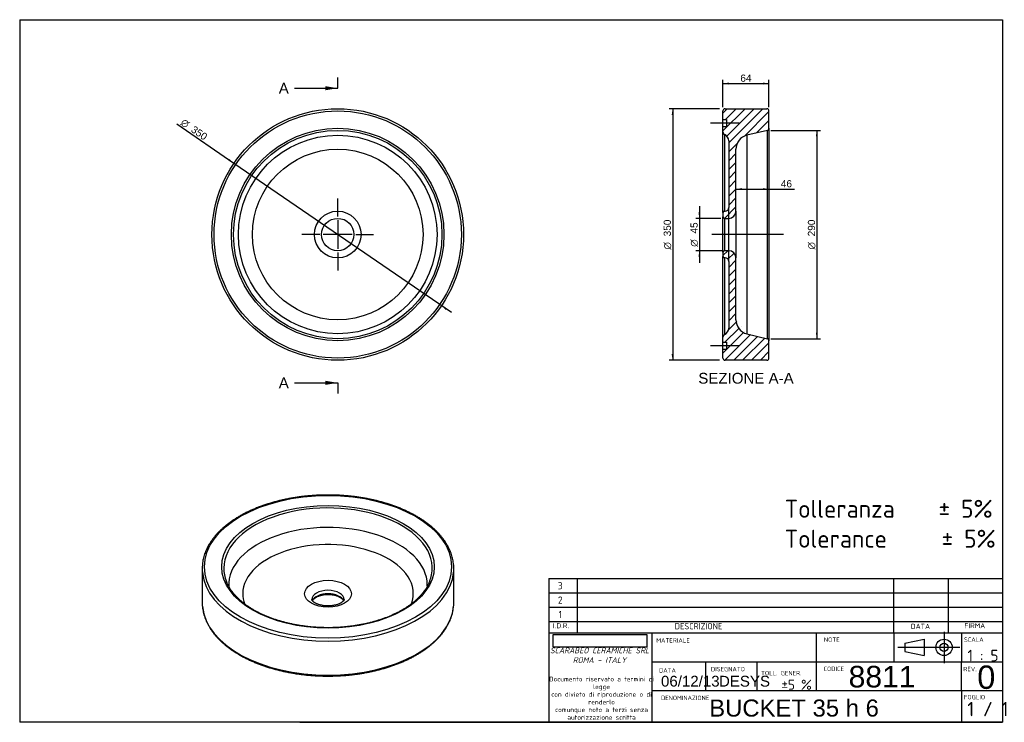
# Model space of a CAD drawing. Header units: millimetres. Extents: x 11 to 285, y 7 to 203.
import ezdxf
from ezdxf.enums import TextEntityAlignment as Align
from ezdxf.lldxf.tags import DXFTag

# ---------------------------------------------------------------- set-up
doc = ezdxf.new("R2010")
doc.units = ezdxf.units.MM
for name, color, linetype in [('1', 7, 'Continuous'), ('BUCKET_35_H-6', 7, 'Continuous'), ('Default', 7, 'Continuous'), ('Predefinito', 7, 'Continuous')]:
    doc.layers.add(name, color=color, linetype=linetype)
doc.styles.add('SEACAD_Arial', font='arial.ttf')
doc.styles.add('SEACAD_Solid_Edge_ANSI1_Symbols', font='semeca1.ttf')
doc.styles.add('SEACAD_Solid_Edge_ISOB', font='seisobd.ttf')
tags = doc.linetypes.add('CENTER2', pattern=[28.575, 19.05, -3.175, 3.175, -3.175]).pattern_tags.tags
tags[10:11] = [DXFTag(74, 4), DXFTag(75, 0), DXFTag(340, '0'), DXFTag(46, 0.0), DXFTag(50, 0.0), DXFTag(44, 0.0), DXFTag(45, 0.0)]
tags[8:9] = [DXFTag(74, 4), DXFTag(75, 0), DXFTag(340, '0'), DXFTag(46, 0.0), DXFTag(50, 0.0), DXFTag(44, 0.0), DXFTag(45, 0.0)]
tags[6:7] = [DXFTag(74, 4), DXFTag(75, 0), DXFTag(340, '0'), DXFTag(46, 0.0), DXFTag(50, 0.0), DXFTag(44, 0.0), DXFTag(45, 0.0)]
tags[4:5] = [DXFTag(74, 4), DXFTag(75, 0), DXFTag(340, '0'), DXFTag(46, 0.0), DXFTag(50, 0.0), DXFTag(44, 0.0), DXFTag(45, 0.0)]
tags = doc.linetypes.add('HIDDEN2', pattern=[4.7625, 3.175, -1.5875]).pattern_tags.tags
tags[6:7] = [DXFTag(74, 4), DXFTag(75, 0), DXFTag(340, '0'), DXFTag(46, 0.0), DXFTag(50, 0.0), DXFTag(44, 0.0), DXFTag(45, 0.0)]
tags[4:5] = [DXFTag(74, 4), DXFTag(75, 0), DXFTag(340, '0'), DXFTag(46, 0.0), DXFTag(50, 0.0), DXFTag(44, 0.0), DXFTag(45, 0.0)]
doc.dimstyles.new('ISO_PALLINATURA', dxfattribs={"dimtxt": 2, "dimasz": 1.7, "dimexe": 1, "dimexo": 1, "dimgap": 1, "dimtad": 1, "dimlfac": 5, "dimtxsty": 'SEACAD_Arial', "dimblk1": '_SE_FILLED', "dimblk2": '_SE_FILLED', "dimsah": 1, "dimcen": 1, "dimadec": 0, "dimazin": 0, "dimtfac": 1, "dimtmove": 0, "dimatfit": 3, "dimfxl": 1, "dimtolj": 1, "dimarcsym": 0})
picture_1 = doc.add_image_def('image1.jpg', size_in_pixel=(300, 40))

# ---------------------------------------------------------------- blocks, each defined once
blk = doc.blocks.new('SEANNOT_GROUP')
at = {"layer": 'Default', "color": 7, "linetype": 'CENTER2'}
for p, q in [((99.34, 148.05), (99.34, 153.05)), ((99.34, 147.05), (99.34, 139.05)), ((94.34, 143.05), (89.34, 143.05)), ((103.34, 143.05), (95.34, 143.05)), ((104.34, 143.05), (109.34, 143.05)), ((99.34, 138.05), (99.34, 133.05))]:
    blk.add_line(p, q, dxfattribs=at)
blk = doc.blocks.new('SEANNOT_GROUP1')
at = {"layer": 'Default', "color": 7, "linetype": 'CENTER2'}
blk.add_line((211.04, 112.05), (203.04, 112.05), dxfattribs=at)
blk = doc.blocks.new('SEANNOT_GROUP2')
at = {"layer": 'Default', "color": 7, "linetype": 'CENTER2'}
blk.add_line((211.04, 174.05), (203.04, 174.05), dxfattribs=at)
blk = doc.blocks.new('SEANNOT_GROUP3')
at = {"layer": 'Default', "color": 7, "linetype": 'CENTER2'}
blk.add_line((223.38, 143.05), (203.44, 143.05), dxfattribs=at)
blk = doc.blocks.new('SE')
at = {"layer": 'BUCKET_35_H-6', "color": 7, "linetype": 'Continuous'}
for radius in [35, 34.4, 29.57, 28.99, 27.63, 23.74, 6.5, 4.5]:
    blk.add_circle((99.34, 143.05), radius, dxfattribs=at)
blk = doc.blocks.new('SE2')
at = {"color": 7, "linetype": 'Continuous', "style": 'SEACAD_Arial'}
blk.add_text('A', height=3, dxfattribs=at).set_placement((82.94, 185.27), align=Align.TOP_LEFT)
blk = doc.blocks.new('SE3')
at = {"color": 7, "linetype": 'Continuous', "style": 'SEACAD_Arial'}
blk.add_text('A', height=3, dxfattribs=at).set_placement((82.94, 103.27), align=Align.TOP_LEFT)
blk = doc.blocks.new('SEANNOT_GROUP4')
at = {"linetype": 'Continuous'}
blk.add_hatch(color=7, dxfattribs=at).paths.add_polyline_path([(95.94, 183.21), (99.34, 183.77), (95.94, 184.34)])
at = {"color": 7, "linetype": 'Continuous'}
blk.add_lwpolyline([(87.34, 183.77), (99.34, 183.77)], dxfattribs=at)
blk = doc.blocks.new('SEANNOT_GROUP5')
at = {"linetype": 'Continuous'}
blk.add_hatch(color=7, dxfattribs=at).paths.add_polyline_path([(95.94, 101.2), (99.34, 101.77), (95.94, 102.34)])
at = {"color": 7, "linetype": 'Continuous'}
blk.add_lwpolyline([(87.34, 101.77), (99.34, 101.77)], dxfattribs=at)
blk = doc.blocks.new('SE1')
at = {"layer": 'Default', "color": 7, "linetype": 'CENTER2'}
for p, q in [((99.34, 183.77), (99.34, 186.77)), ((99.34, 101.77), (99.34, 98.77))]:
    blk.add_line(p, q, dxfattribs=at)
at = {"layer": 'Default', "color": 7, "linetype": 'CENTER2', "const_width": 0.00035}
blk.add_lwpolyline([(99.34, 183.77), (99.34, 101.77)], dxfattribs=at)
at = {"layer": 'Default'}
for name in ['SE2', 'SEANNOT_GROUP4', 'SE3', 'SEANNOT_GROUP5']:
    blk.add_blockref(name, (0, 0), dxfattribs=at)
blk = doc.blocks.new('SE4')
at = {"layer": 'BUCKET_35_H-6', "linetype": 'Continuous'}
h = blk.add_hatch(dxfattribs=at)
h.set_pattern_fill('ANSI31', scale=0.55118, angle=9.362e-06, style=0)
edge = h.paths.add_edge_path()
edge.add_line((219.34, 172.62), (219.34, 177.45))
edge.add_arc((218.74, 177.45), 0.6, 0, 90)
edge.add_line((218.74, 178.05), (207.14, 178.05))
edge.add_arc((207.14, 177.45), 0.6, 90, 180)
edge.add_line((206.54, 177.45), (206.54, 175.05))
edge.add_line((206.54, 175.05), (207.54, 175.05))
edge.add_line((207.54, 175.05), (207.54, 173.05))
edge.add_line((207.54, 173.05), (206.54, 173.05))
edge.add_line((206.54, 173.05), (206.54, 171.62))
edge.add_arc((207.34, 171.62), 0.8, 180, 244.6231)
edge.add_arc((206.14, 169.09), 2, 0, 64.6231, ccw=False)
edge.add_line((208.14, 169.09), (208.14, 150.55))
edge.add_arc((207.14, 150.55), 1, 270, 360, ccw=False)
edge.add_line((207.14, 149.55), (206.94, 149.55))
edge.add_arc((206.94, 149.15), 0.4, 90, 180)
edge.add_line((206.54, 149.15), (206.54, 147.95))
edge.add_arc((206.94, 147.95), 0.4, 180, 270)
edge.add_line((206.94, 147.55), (208.14, 147.55))
edge.add_arc((208.14, 149.55), 2, 270, 360)
edge.add_line((210.14, 149.55), (210.14, 166.79))
edge.add_arc((214.14, 166.79), 4, 103.5, 180, ccw=False)
edge.add_line((213.2, 170.67), (218.88, 172.04))
edge.add_arc((218.74, 172.62), 0.6, 283.5, 360)
h = blk.add_hatch(dxfattribs=at)
h.set_pattern_fill('ANSI31', scale=0.55118, angle=9.362e-06, style=0)
edge = h.paths.add_edge_path()
edge.add_line((218.88, 114.06), (213.2, 115.42))
edge.add_arc((214.14, 119.31), 4, 180, 256.5, ccw=False)
edge.add_line((210.14, 119.31), (210.14, 136.55))
edge.add_arc((208.14, 136.55), 2, 0, 90)
edge.add_line((208.14, 138.55), (206.94, 138.55))
edge.add_arc((206.94, 138.15), 0.4, 90, 180)
edge.add_line((206.54, 138.15), (206.54, 136.95))
edge.add_arc((206.94, 136.95), 0.4, 180, 270)
edge.add_line((206.94, 136.55), (207.14, 136.55))
edge.add_arc((207.14, 135.55), 1, 0, 90, ccw=False)
edge.add_line((208.14, 135.55), (208.14, 117.01))
edge.add_arc((206.14, 117.01), 2, 295.3769, 360, ccw=False)
edge.add_arc((207.34, 114.48), 0.8, 115.3769, 180)
edge.add_line((206.54, 114.48), (206.54, 113.05))
edge.add_line((206.54, 113.05), (207.54, 113.05))
edge.add_line((207.54, 113.05), (207.54, 111.05))
edge.add_line((207.54, 111.05), (206.54, 111.05))
edge.add_line((206.54, 111.05), (206.54, 108.65))
edge.add_arc((207.14, 108.65), 0.6, 180, 270)
edge.add_line((207.14, 108.05), (218.74, 108.05))
edge.add_arc((218.74, 108.65), 0.6, 270, 360)
edge.add_line((219.34, 108.65), (219.34, 113.47))
edge.add_arc((218.74, 113.47), 0.6, 0, 76.5)
at = {"layer": 'BUCKET_35_H-6', "color": 7, "linetype": 'Continuous'}
for p, q in [((206.54, 175.05), (206.54, 177.45)), ((207.14, 178.05), (218.74, 178.05)), ((219.34, 172.62), (219.34, 177.45)), ((206.54, 173.05), (206.54, 175.05)), ((206.54, 175.05), (207.54, 175.05)), ((207.54, 173.05), (206.54, 173.05)), ((206.54, 171.62), (206.54, 173.05)), ((207.54, 175.05), (207.54, 173.05)), ((219.34, 172.62), (219.34, 113.47)), ((206.54, 149.15), (206.54, 171.62)), ((206.99, 170.89), (206.99, 149.55)), ((218.88, 172.04), (213.2, 170.67)), ((213.2, 170.67), (213.2, 115.42)), ((218.88, 114.06), (218.88, 172.04)), ((208.14, 169.09), (208.14, 150.55)), ((210.14, 149.55), (210.14, 166.79)), ((206.54, 149.15), (206.54, 147.95)), ((206.54, 138.15), (206.54, 147.95)), ((206.94, 149.55), (207.14, 149.55)), ((210.14, 149.55), (210.14, 136.55)), ((206.94, 147.55), (206.94, 138.55)), ((206.94, 147.55), (208.14, 147.55)), ((208.14, 138.55), (208.14, 147.55)), ((206.54, 138.15), (206.54, 136.95)), ((208.14, 138.55), (206.94, 138.55)), ((206.54, 114.48), (206.54, 136.95)), ((207.14, 136.55), (206.94, 136.55)), ((206.99, 136.55), (206.99, 115.2)), ((208.14, 135.55), (208.14, 117.01)), ((210.14, 119.31), (210.14, 136.55)), ((213.2, 115.42), (218.88, 114.06)), ((206.54, 113.05), (206.54, 114.48)), ((206.54, 111.05), (206.54, 113.05)), ((206.54, 113.05), (207.54, 113.05)), ((207.54, 113.05), (207.54, 111.05)), ((219.34, 108.65), (219.34, 113.47)), ((206.54, 108.65), (206.54, 111.05)), ((207.54, 111.05), (206.54, 111.05)), ((218.74, 108.05), (207.14, 108.05))]:
    blk.add_line(p, q, dxfattribs=at)
at = {"layer": 'BUCKET_35_H-6', "color": 7, "linetype": 'HIDDEN2'}
blk.add_line((208.14, 135.55), (208.14, 150.55), dxfattribs=at)
at = {"layer": 'BUCKET_35_H-6', "color": 7, "linetype": 'Continuous'}
for centre, radius, start, end in [((207.14, 177.45), 0.6, 90, 180), ((218.74, 177.45), 0.6, 0, 90), ((218.74, 172.62), 0.6, 283.5, 0), ((207.34, 171.62), 0.8, 180, 244.6231), ((206.14, 169.09), 2, 0, 64.6231), ((214.14, 166.79), 4, 103.5, 180), ((206.94, 149.15), 0.4, 90, 180), ((206.94, 147.95), 0.4, 180, 270), ((207.14, 150.55), 1, 270, 0), ((208.14, 149.55), 2, 270, 0), ((206.94, 138.15), 0.4, 90, 180), ((208.14, 136.55), 2, 0, 90), ((206.94, 136.95), 0.4, 180, 270), ((207.14, 135.55), 1, 0, 90), ((214.14, 119.31), 4, 180, 256.5), ((207.34, 114.48), 0.8, 115.3769, 180), ((206.14, 117.01), 2, 295.3769, 0), ((218.74, 113.47), 0.6, 0, 76.5), ((207.14, 108.65), 0.6, 180, 270), ((218.74, 108.65), 0.6, 270, 0)]:
    blk.add_arc(centre, radius, start, end, dxfattribs=at)
blk = doc.blocks.new('DMBLK7')
at = {"layer": 'Default', "linetype": 'Continuous'}
for points in [[(199.7, 149.25), (199.98, 147.55), (200.26, 149.25)], [(199.7, 136.85), (200.26, 136.85), (199.98, 138.55)]]:
    blk.add_hatch(color=7, dxfattribs=at).paths.add_polyline_path(points)
at = {"layer": 'Default', "color": 7, "linetype": 'Continuous'}
for p, q in [((199.98, 150.95), (199.98, 135.15)), ((205.94, 147.55), (198.98, 147.55)), ((206.54, 138.55), (198.98, 138.55))]:
    blk.add_line(p, q, dxfattribs=at)
for s, style, p in [('45', 'SEACAD_Arial', (197.48, 143.32)), ('O', 'SEACAD_Solid_Edge_ANSI1_Symbols', (197.48, 139.64))]:
    blk.add_text(s, height=2, rotation=90, dxfattribs=dict(at, style=style)).set_placement(p, align=Align.TOP_LEFT)
blk = doc.blocks.new('_SE_FILLED')
at = {"color": 0}
blk.add_line((0, 0), (-1, 0), dxfattribs=at)
blk.add_solid([(0, 0), (-1, -0.1665), (-1, 0.1665), (0, 0)], dxfattribs=at)
blk = doc.blocks.new('DMBLK8')
at = {"layer": 'Default', "linetype": 'Continuous'}
for points in [[(211.84, 155.4), (211.84, 155.97), (210.14, 155.68)], [(217.64, 155.4), (219.34, 155.68), (217.64, 155.97)]]:
    blk.add_hatch(color=7, dxfattribs=at).paths.add_polyline_path(points)
at = {"layer": 'Default', "color": 7, "linetype": 'Continuous'}
blk.add_line((210.14, 155.68), (226.46, 155.68), dxfattribs=at)
at = {"layer": 'Default', "color": 7, "linetype": 'Continuous', "style": 'SEACAD_Arial'}
blk.add_text('46', height=2, dxfattribs=at).set_placement((222.63, 158.18), align=Align.TOP_LEFT)
blk = doc.blocks.new('DMBLK9')
at = {"layer": 'Default', "linetype": 'Continuous'}
for points in [[(68.92, 163.58), (70.48, 162.86), (69.24, 164.05)], [(129.43, 122.04), (129.75, 122.51), (128.19, 123.24)]]:
    blk.add_hatch(color=7, dxfattribs=at).paths.add_polyline_path(points)
at = {"layer": 'Default', "color": 7, "linetype": 'Continuous'}
for p, q in [((70.48, 162.86), (54.6, 173.75)), ((131, 121.31), (70.48, 162.86))]:
    blk.add_line(p, q, dxfattribs=at)
for s, style, p in [('O', 'SEACAD_Solid_Edge_ANSI1_Symbols', (56.6, 175.42)), ('350', 'SEACAD_Arial', (59.47, 173.45))]:
    blk.add_text(s, height=2, rotation=325.5315, dxfattribs=dict(at, style=style)).set_placement(p, align=Align.TOP_LEFT)
blk = doc.blocks.new('SE5')
at = {"layer": 'BUCKET_35_H-6', "color": 7, "linetype": 'Continuous'}
for p, q in [((61.64, 50.08), (61.64, 40.61)), ((131.64, 40.61), (131.64, 50.08))]:
    blk.add_line(p, q, dxfattribs=at)
for centre, major_axis in [((96.64, 50.57), (-34.4, 0)), ((96.64, 50.57), (29.57, 0)), ((96.64, 43.06), (6.5, 0))]:
    blk.add_ellipse(centre, major_axis=major_axis, ratio=0.57735, dxfattribs=at)
for centre, major_axis, start_param, end_param in [((96.64, 50.2), (-28.99, 0), 3.028196, 6.283185), ((96.64, 45.57), (27.63, 0), 0, 3.170527), ((96.64, 43.06), (-23.74, 0), 2.936015, 6.283185), ((96.64, 50.08), (35, 0), 3.089932, 3.196916), ((96.64, 50.2), (-28.99, 0), 0, 0.112385), ((96.64, 50.08), (35, 0), 0, 0.055449), ((96.64, 50.08), (35, 0), 6.230801, 6.283185), ((96.64, 50.08), (35, 0), 3.196916, 6.230801), ((96.64, 50.2), (-28.99, 0), 0.112385, 0.227497), ((96.64, 50.2), (-28.99, 0), 2.921663, 3.028196), ((96.64, 41.43), (-4.5, 0), 3.141972, 6.283185), ((96.64, 45.57), (27.63, 0), 6.256266, 6.283185), ((96.64, 43.06), (-23.74, 0), 0, 0.20577), ((96.64, 41.43), (-4.5, 0), 0, 0.000368), ((96.64, 40.45), (4.5, 0), 0.254747, 2.887523), ((96.64, 40.61), (-35, 0), 0, 0.055232), ((96.64, 40.61), (-35, 0), 0.055232, 3.089729), ((96.64, 40.61), (-35, 0), 3.089729, 3.141593)]:
    blk.add_ellipse(centre, major_axis=major_axis, ratio=0.57735, start_param=start_param, end_param=end_param, dxfattribs=at)
for points, knots in [([(131.58, 51.24), (131.57, 51.34), (131.54, 51.65), (131.45, 52.23), (131.31, 52.94), (131.12, 53.64), (130.88, 54.34), (130.61, 55.04), (130.3, 55.73), (129.94, 56.41), (129.55, 57.09), (129.11, 57.76), (128.63, 58.41), (128.12, 59.06), (127.57, 59.7), (126.97, 60.32), (126.35, 60.94), (125.68, 61.54), (124.98, 62.12), (124.25, 62.69), (123.48, 63.25), (122.68, 63.78), (121.85, 64.3), (120.99, 64.81), (120.1, 65.29), (119.18, 65.76), (118.23, 66.21), (117.26, 66.64), (116.26, 67.05), (115.24, 67.43), (114.2, 67.8), (113.14, 68.14), (112.05, 68.47), (110.95, 68.77), (109.83, 69.05), (108.7, 69.3), (107.55, 69.54), (106.38, 69.74), (105.21, 69.93), (104.03, 70.09), (102.83, 70.23), (101.63, 70.34), (100.42, 70.43), (99.21, 70.49), (98, 70.53), (96.78, 70.55), (95.57, 70.54), (94.35, 70.51), (93.14, 70.45), (91.93, 70.36), (90.73, 70.26), (89.53, 70.13), (88.35, 69.97), (87.17, 69.79), (86.01, 69.59), (84.85, 69.36), (83.71, 69.11), (82.59, 68.84), (81.49, 68.54), (80.4, 68.22), (79.33, 67.89), (78.28, 67.52), (77.25, 67.14), (76.25, 66.74), (75.27, 66.31), (74.32, 65.87), (73.39, 65.41), (72.5, 64.93), (71.63, 64.43), (70.79, 63.91), (69.98, 63.38), (69.2, 62.82), (68.46, 62.26), (67.75, 61.68), (67.08, 61.08), (66.44, 60.47), (65.84, 59.85), (65.28, 59.21), (64.75, 58.56), (64.27, 57.9), (63.82, 57.24), (63.42, 56.56), (63.05, 55.88), (62.73, 55.19), (62.44, 54.49), (62.2, 53.79), (62, 53.08), (61.85, 52.37), (61.74, 51.72), (61.71, 51.34), (61.69, 51.16)], [0, 0, 0, 0, 0.004367, 0.015685, 0.027011, 0.038347, 0.049698, 0.061064, 0.072449, 0.083851, 0.095272, 0.10671, 0.118164, 0.129633, 0.141115, 0.152608, 0.16411, 0.175619, 0.187134, 0.198653, 0.210175, 0.2217, 0.233225, 0.244751, 0.256276, 0.2678, 0.279323, 0.290845, 0.302365, 0.313883, 0.3254, 0.336915, 0.348428, 0.35994, 0.37145, 0.382958, 0.394466, 0.405972, 0.417476, 0.42898, 0.440483, 0.451986, 0.463487, 0.474989, 0.48649, 0.497991, 0.509491, 0.520992, 0.532493, 0.543994, 0.555496, 0.566999, 0.578502, 0.590006, 0.601511, 0.613017, 0.624525, 0.636034, 0.647545, 0.659057, 0.670571, 0.682087, 0.693604, 0.705124, 0.716646, 0.728169, 0.739695, 0.751222, 0.762751, 0.774281, 0.785811, 0.797342, 0.808873, 0.820402, 0.831928, 0.843451, 0.854968, 0.866479, 0.877981, 0.889472, 0.900951, 0.912416, 0.923864, 0.935295, 0.946707, 0.958101, 0.969476, 0.980834, 0.992176, 1, 1, 1, 1]), ([(124.94, 46.58), (124.86, 46.38), (124.72, 46.03), (124.43, 45.44), (124.1, 44.85), (123.73, 44.26), (123.32, 43.68), (122.87, 43.11), (122.38, 42.55), (121.86, 42), (121.3, 41.46), (120.7, 40.93), (120.07, 40.42), (119.41, 39.92), (118.71, 39.43), (117.98, 38.96), (117.22, 38.51), (116.42, 38.07), (115.6, 37.65), (114.76, 37.24), (113.88, 36.86), (112.98, 36.49), (112.06, 36.15), (111.11, 35.82), (110.14, 35.52), (109.15, 35.23), (108.15, 34.97), (107.12, 34.73), (106.08, 34.51), (105.03, 34.32), (103.96, 34.15), (102.89, 34), (101.8, 33.87), (100.71, 33.77), (99.61, 33.69), (98.51, 33.64), (97.4, 33.61), (96.29, 33.61), (95.19, 33.63), (94.08, 33.67), (92.98, 33.74), (91.89, 33.83), (90.8, 33.95), (89.72, 34.09), (88.65, 34.25), (87.59, 34.44), (86.54, 34.64), (85.51, 34.88), (84.5, 35.13), (83.51, 35.41), (82.53, 35.7), (81.57, 36.02), (80.64, 36.36), (79.73, 36.72), (78.85, 37.1), (77.99, 37.49), (77.16, 37.9), (76.49, 38.26), (76.15, 38.46), (76.03, 38.53)], [0, 0, 0, 0, 0.015643, 0.033607, 0.051529, 0.069411, 0.087258, 0.105074, 0.122864, 0.140634, 0.158387, 0.176128, 0.193859, 0.211585, 0.229307, 0.247027, 0.264747, 0.282467, 0.30019, 0.317914, 0.335642, 0.353373, 0.371107, 0.388845, 0.406586, 0.424331, 0.442079, 0.45983, 0.477584, 0.495341, 0.5131, 0.530862, 0.548625, 0.566389, 0.584155, 0.601922, 0.61969, 0.637458, 0.655226, 0.672994, 0.690761, 0.708527, 0.726292, 0.744055, 0.761816, 0.779576, 0.797333, 0.815087, 0.832838, 0.850586, 0.86833, 0.88607, 0.903807, 0.92154, 0.939269, 0.956993, 0.974714, 0.992431, 1, 1, 1, 1]), ([(76.03, 38.53), (75.88, 38.62), (75.51, 38.83), (74.87, 39.23), (74.16, 39.71), (73.48, 40.2), (72.84, 40.71), (72.23, 41.23), (71.65, 41.76), (71.12, 42.31), (70.61, 42.86), (70.15, 43.43), (69.72, 44), (69.34, 44.58), (68.99, 45.17), (68.68, 45.77), (68.48, 46.21), (68.4, 46.43), (68.39, 46.46)], [0, 0, 0, 0, 0.035744, 0.10377, 0.171791, 0.239809, 0.307829, 0.375858, 0.443904, 0.511979, 0.580094, 0.648264, 0.716507, 0.78484, 0.853282, 0.921854, 0.990573, 1, 1, 1, 1]), ([(93.04, 40.51), (92.99, 40.54), (92.88, 40.6), (92.7, 40.73), (92.52, 40.87), (92.38, 41), (92.28, 41.12), (92.21, 41.23), (92.17, 41.31), (92.14, 41.37), (92.14, 41.41), (92.14, 41.42), (92.14, 41.43)], [0, 0, 0, 0, 0.053824, 0.155298, 0.256187, 0.356953, 0.458195, 0.56111, 0.667678, 0.78126, 0.90837, 1, 1, 1, 1]), ([(92.31, 41.09), (92.33, 41.14), (92.4, 41.26), (92.55, 41.45), (92.74, 41.65), (92.98, 41.85), (93.25, 42.03), (93.54, 42.2), (93.87, 42.36), (94.23, 42.5), (94.61, 42.61), (95, 42.71), (95.42, 42.79), (95.84, 42.84), (96.28, 42.87), (96.72, 42.88), (97.15, 42.87), (97.58, 42.83), (98.01, 42.76), (98.42, 42.68), (98.81, 42.57), (99.18, 42.45), (99.52, 42.31), (99.76, 42.19), (99.87, 42.12), (99.9, 42.1)], [0.1268687, 0.1268687, 0.1268687, 0.1268687, 0.1545018, 0.19541, 0.235566, 0.2753231, 0.3149108, 0.3544611, 0.3940294, 0.4336597, 0.4733681, 0.513155, 0.5530116, 0.5929245, 0.632878, 0.6728551, 0.7128386, 0.7528068, 0.7927403, 0.8326213, 0.8724326, 0.9121585, 0.9517862, 0.9892372, 1, 1, 1, 1]), ([(101.14, 41.43), (101.14, 41.43), (101.14, 41.41), (101.13, 41.39), (101.12, 41.34), (101.08, 41.26), (101.02, 41.16), (100.93, 41.05), (100.8, 40.91), (100.63, 40.77), (100.43, 40.63), (100.19, 40.48), (99.92, 40.34), (99.62, 40.21), (99.28, 40.08), (98.92, 39.97), (98.54, 39.88), (98.13, 39.8), (97.71, 39.74), (97.27, 39.7), (96.83, 39.68), (96.39, 39.68), (95.95, 39.7), (95.51, 39.74), (95.09, 39.81), (94.68, 39.89), (94.3, 39.99), (93.94, 40.1), (93.6, 40.23), (93.3, 40.37), (93.13, 40.46), (93.04, 40.51)], [0, 0, 0, 0, 0.007378, 0.056972, 0.096486, 0.132328, 0.16584, 0.201179, 0.23517, 0.268604, 0.301939, 0.335364, 0.369028, 0.403009, 0.437333, 0.471992, 0.50696, 0.542194, 0.577649, 0.613271, 0.649007, 0.684803, 0.720603, 0.756336, 0.791948, 0.827385, 0.862596, 0.897534, 0.932158, 0.966438, 1, 1, 1, 1]), ([(99.9, 42.1), (99.96, 42.07), (100.1, 41.99), (100.32, 41.83), (100.55, 41.64), (100.74, 41.44), (100.88, 41.25), (100.94, 41.14), (100.97, 41.09)], [0, 0, 0, 0, 0.0624399, 0.1815998, 0.300654, 0.4197978, 0.5394751, 0.6188031, 0.6188031, 0.6188031, 0.6188031]), ([(61.7, 39.46), (61.7, 39.41), (61.72, 39.15), (61.8, 38.61), (61.93, 37.91), (62.12, 37.2), (62.34, 36.5), (62.6, 35.8), (62.91, 35.11), (63.26, 34.43), (63.64, 33.75), (64.07, 33.08), (64.54, 32.42), (65.04, 31.77), (65.59, 31.13), (66.17, 30.5), (66.79, 29.89), (67.45, 29.29), (68.14, 28.7), (68.87, 28.12), (69.63, 27.57), (70.42, 27.03), (71.23, 26.51), (71.73, 26.21), (72.01, 26.05)], [0, 0, 0, 0, 0.008564, 0.055492, 0.102447, 0.149445, 0.196497, 0.243615, 0.290806, 0.338071, 0.385413, 0.432827, 0.48031, 0.527855, 0.575455, 0.623102, 0.670789, 0.718507, 0.766251, 0.814013, 0.86179, 0.909575, 0.957365, 1, 1, 1, 1]), ([(72.01, 26.05), (72.18, 25.95), (72.6, 25.72), (73.37, 25.3), (74.29, 24.84), (75.24, 24.4), (76.22, 23.97), (77.22, 23.57), (78.25, 23.19), (79.29, 22.82), (80.36, 22.48), (81.45, 22.16), (82.56, 21.87), (83.68, 21.59), (84.82, 21.34), (85.97, 21.12), (87.13, 20.91), (88.31, 20.73), (89.5, 20.58), (90.69, 20.44), (91.9, 20.34), (93.1, 20.25), (94.31, 20.19), (95.53, 20.16), (96.75, 20.15), (97.96, 20.16), (99.18, 20.2), (100.39, 20.27), (101.59, 20.35), (102.8, 20.47), (103.99, 20.6), (105.17, 20.76), (106.35, 20.95), (107.51, 21.16), (108.66, 21.39), (109.8, 21.64), (110.92, 21.92), (112.02, 22.22), (113.1, 22.54), (114.17, 22.89), (115.21, 23.25), (116.23, 23.64), (117.23, 24.05), (118.2, 24.47), (119.15, 24.92), (120.07, 25.39), (120.96, 25.87), (121.83, 26.38), (122.66, 26.9), (123.46, 27.44), (124.23, 27.99), (124.96, 28.56), (125.66, 29.15), (126.33, 29.74), (126.96, 30.36), (127.55, 30.98), (128.11, 31.62), (128.63, 32.27), (129.1, 32.93), (129.54, 33.6), (129.94, 34.28), (130.3, 34.97), (130.61, 35.66), (130.88, 36.36), (131.12, 37.06), (131.31, 37.77), (131.45, 38.47), (131.55, 39.08), (131.57, 39.41), (131.58, 39.53)], [0, 0, 0, 0, 0.008006, 0.023194, 0.03838, 0.053565, 0.068748, 0.083928, 0.099107, 0.114283, 0.129457, 0.144628, 0.159798, 0.174965, 0.190131, 0.205295, 0.220457, 0.235618, 0.250778, 0.265936, 0.281094, 0.296251, 0.311407, 0.326563, 0.341718, 0.356874, 0.37203, 0.387186, 0.402342, 0.4175, 0.432658, 0.447817, 0.462977, 0.478139, 0.493302, 0.508467, 0.523634, 0.538803, 0.553975, 0.569148, 0.584324, 0.599503, 0.614684, 0.629868, 0.645054, 0.660243, 0.675434, 0.690626, 0.705821, 0.721016, 0.736212, 0.751406, 0.766598, 0.781787, 0.79697, 0.812146, 0.827312, 0.842467, 0.857607, 0.87273, 0.887834, 0.902916, 0.917975, 0.933009, 0.948018, 0.963003, 0.977965, 0.992909, 1, 1, 1, 1])]:
    blk.add_open_spline(points, degree=3, knots=knots, dxfattribs=at)
blk = doc.blocks.new('DMBLK10')
at = {"layer": 'Default', "linetype": 'Continuous'}
for points in [[(208.24, 185.35), (206.54, 185.07), (208.24, 184.78)], [(217.64, 185.35), (217.64, 184.78), (219.34, 185.07)]]:
    blk.add_hatch(color=7, dxfattribs=at).paths.add_polyline_path(points)
at = {"layer": 'Default', "color": 7, "linetype": 'Continuous'}
for p, q in [((206.54, 178.45), (206.54, 186.07)), ((206.54, 185.07), (219.34, 185.07)), ((219.34, 178.45), (219.34, 186.07))]:
    blk.add_line(p, q, dxfattribs=at)
at = {"layer": 'Default', "color": 7, "linetype": 'Continuous', "style": 'SEACAD_Arial'}
blk.add_text('64', height=2, dxfattribs=at).set_placement((211.37, 187.57), align=Align.TOP_LEFT)
blk = doc.blocks.new('DMBLK11')
at = {"layer": 'Default', "linetype": 'Continuous'}
for points in [[(232.93, 170.34), (232.65, 172.04), (232.37, 170.34)], [(232.93, 115.76), (232.37, 115.76), (232.65, 114.06)]]:
    blk.add_hatch(color=7, dxfattribs=at).paths.add_polyline_path(points)
at = {"layer": 'Default', "color": 7, "linetype": 'Continuous'}
for p, q in [((219.88, 172.04), (233.65, 172.04)), ((232.65, 172.04), (232.65, 114.06)), ((219.88, 114.06), (233.65, 114.06))]:
    blk.add_line(p, q, dxfattribs=at)
for s, style, p in [('290', 'SEACAD_Arial', (230.15, 142.54)), ('O', 'SEACAD_Solid_Edge_ANSI1_Symbols', (230.15, 138.86))]:
    blk.add_text(s, height=2, rotation=90, dxfattribs=dict(at, style=style)).set_placement(p, align=Align.TOP_LEFT)
blk = doc.blocks.new('DMBLK12')
at = {"layer": 'Default', "linetype": 'Continuous'}
for points in [[(192.26, 176.35), (192.82, 176.35), (192.54, 178.05)], [(192.26, 109.75), (192.54, 108.05), (192.82, 109.75)]]:
    blk.add_hatch(color=7, dxfattribs=at).paths.add_polyline_path(points)
at = {"layer": 'Default', "color": 7, "linetype": 'Continuous'}
for p, q in [((205.54, 178.05), (191.54, 178.05)), ((192.54, 178.05), (192.54, 108.05)), ((205.54, 108.05), (191.54, 108.05))]:
    blk.add_line(p, q, dxfattribs=at)
for s, style, p in [('350', 'SEACAD_Arial', (190.04, 142.54)), ('O', 'SEACAD_Solid_Edge_ANSI1_Symbols', (190.04, 138.86))]:
    blk.add_text(s, height=2, rotation=90, dxfattribs=dict(at, style=style)).set_placement(p, align=Align.TOP_LEFT)
blk = doc.blocks.new('SEANNOT_GROUP6')
at = {"layer": 'Default', "color": 7, "linetype": 'Continuous', "style": 'SEACAD_Arial'}
blk.add_text('06/12/13', height=3, dxfattribs=at).set_placement((189.29, 20.23), align=Align.TOP_LEFT)
blk = doc.blocks.new('SEANNOT_GROUP7')
at = {"layer": 'Default', "color": 7, "linetype": 'Continuous', "style": 'SEACAD_Solid_Edge_ISOB'}
blk.add_text('1 / 1', height=4, dxfattribs=at).set_placement((274.53, 12.97), align=Align.TOP_LEFT)
blk = doc.blocks.new('SEANNOT_GROUP8')
at = {"layer": 'Predefinito', "color": 7, "linetype": 'CENTER2'}
for p, q in [((268.05, 32.51), (268.05, 23.76)), ((272.43, 28.14), (263.68, 28.14))]:
    blk.add_line(p, q, dxfattribs=at)
blk = doc.blocks.new('SEANNOT_GROUP9')
at = {"layer": 'Predefinito', "color": 7, "linetype": 'CENTER2'}
blk.add_line((264.58, 28.14), (255.17, 28.14), dxfattribs=at)
blk = doc.blocks.new('SEANNOT_GROUP10')
at = {"layer": 'Predefinito', "color": 7, "linetype": 'Continuous', "style": 'SEACAD_Arial'}
blk.add_text('BUCKET 35 h 6', height=4.75, dxfattribs=at).set_placement((202.71, 13.63), align=Align.TOP_LEFT)
blk = doc.blocks.new('SEANNOT_GROUP12')
at = {"layer": 'Predefinito', "color": 7, "linetype": 'Continuous', "style": 'SEACAD_Arial'}
blk.add_text('DESYS', height=3, dxfattribs=at).set_placement((205.42, 20.22), align=Align.TOP_LEFT)
blk = doc.blocks.new('SEANNOT_GROUP14')
at = {"layer": 'Predefinito', "color": 7, "linetype": 'Continuous', "style": 'SEACAD_Arial'}
blk.add_text('8811', height=6, dxfattribs=at).set_placement((241.49, 22.99), align=Align.TOP_LEFT)
blk = doc.blocks.new('SEANNOT_GROUP15')
at = {"layer": 'Predefinito', "color": 7, "linetype": 'Continuous', "style": 'SEACAD_Arial'}
blk.add_text('0', height=6.5, dxfattribs=at).set_placement((277.28, 23.09), align=Align.TOP_LEFT)

msp = doc.modelspace()

# ---------------------------------------------------------------- linework, layer by layer
at = {"layer": '1', "color": 7, "linetype": 'Continuous'}
for p, q in [((10.8564, 202.845), (284.3566, 202.845)), ((10.8564, 202.845), (10.8564, 7.2813)), ((284.3566, 202.845), (284.3566, 7.2813)), ((158.1293, 47.3492), (284.3566, 47.3492)), ((254.0877, 32.148), (254.0877, 47.348)), ((269.2877, 32.148), (269.2877, 47.348)), ((158.1293, 43.3492), (284.3566, 43.3492)), ((158.1293, 39.3492), (284.3566, 39.3492)), ((158.1293, 35.3492), (284.3566, 35.3492)), ((158.1293, 32.148), (284.3566, 32.148)), ((254.0877, 32.148), (254.0877, 24.148)), ((257.0986, 29.2778), (262.5353, 30.4173)), ((262.5353, 30.4173), (262.5353, 25.8591)), ((272.887, 32.148), (272.887, 24.148)), ((257.0986, 29.2778), (257.0986, 26.9987)), ((257.0986, 26.9987), (262.5353, 25.8591)), ((186.7808, 24.148), (284.3566, 24.148)), ((272.887, 16.148), (272.887, 24.148)), ((186.7808, 16.148), (284.3566, 16.148)), ((272.887, 16.148), (272.887, 7.4715)), ((284.3566, 7.2813), (10.8564, 7.2813)), ((88.7928, 7.3094), (284.3566, 7.3094))]:
    msp.add_line(p, q, dxfattribs=at)
for radius in [2.2791, 1.1396]:
    msp.add_circle((268.0508, 28.1382), radius, dxfattribs=at)
at = {"layer": 'Predefinito', "color": 7, "linetype": 'Continuous'}
for p, q in [((158.1293, 47.3492), (158.1293, 7.4489)), ((165.9434, 47.3492), (165.9434, 32.148)), ((186.7808, 32.148), (186.7808, 7.4489)), ((232.4353, 32.148), (232.4353, 16.148)), ((201.7143, 24.148), (201.7143, 16.148)), ((215.9586, 24.148), (215.9586, 16.148)), ((88.7928, 7.3094), (88.7928, 7.2813)), ((201.7143, 7.4715), (201.7143, 7.4489))]:
    msp.add_line(p, q, dxfattribs=at)

# ---------------------------------------------------------------- block references
at = {"layer": 'Default'}
for name in ['SE1', 'SE', 'SE4', 'SEANNOT_GROUP2', 'SEANNOT_GROUP', 'SEANNOT_GROUP3', 'SEANNOT_GROUP1', 'SE5', 'SEANNOT_GROUP6', 'SEANNOT_GROUP7']:
    msp.add_blockref(name, (0, 0), dxfattribs=at)
at = {"layer": 'Predefinito'}
for name in ['SEANNOT_GROUP8', 'SEANNOT_GROUP9', 'SEANNOT_GROUP14', 'SEANNOT_GROUP15', 'SEANNOT_GROUP12', 'SEANNOT_GROUP10']:
    msp.add_blockref(name, (0, 0), dxfattribs=at)

# ---------------------------------------------------------------- texts
at = {"layer": '1', "char_height": 2.5}
for s, insert, width, attachment_point in [('{\\fSolid Edge ISO|b0||i0||c0|p34;\\C7;\\H1.224;\\W1.;MATERIALE}', (187.973, 29.4728), 10.809979, 7), ('{\\fSolid Edge ISO|b0||i0||c0|p34;\\C7;\\H1.224;\\W1.;NOTE}', (234.6244, 29.6843), 10.809979, 7), ('{\\fSolid Edge ISO|b0||i0||c0|p34;\\C7;\\H1.224;\\W1.;SCALA}', (273.5792, 29.6843), 5.936299, 7), ('{\\fSolid Edge ISO|b0||i0||c0|p34;\\C7;\\H3.2;\\W1.;1 : 5}', (278.8675, 24.2623), 9.508103, 8), ('{\\fSolid Edge ISO|b0||i0||c0|p34;\\C7;\\H1.224;\\W1.;DATA}', (188.7404, 21.12), 10.809979, 7), ('{\\fSolid Edge ISO|b0||i0||c0|p34;\\C7;\\H1.224;\\W1.;DISEGNATO}', (203.1816, 21.4782), 10.809979, 7), ('{\\fSolid Edge ISO|b0||i0||c0|p34;\\C7;\\H2.8;\\W1.;±5 %}', (222.7911, 16.3396), 8.979776, 7), ('{\\fSolid Edge ISO|b0||i0||c0|p34;\\C7;\\H1.224;\\W1.;CODICE}', (234.5252, 21.5634), 10.809979, 7), ('{\\fSolid Edge ISO|b0||i0||c0|p34;\\C7;\\H1.224;\\W1.;REV.}', (273.4061, 21.4974), 4.565089, 7), ('{\\fSolid Edge ISO|b0||i0||c0|p34;\\C7;\\H1.224;\\W1.;TOLL. GENER.}', (217.1415, 20.3681), 10.809979, 7), ('{\\fSolid Edge ISO|b0||i0||c0|p34;\\C7;\\H1.220895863;\\W1.;DENOMINAZIONE}', (189.2884, 13.4635), 15.764324, 7), ('{\\fSolid Edge ISO|b0||i0||c0|p34;\\C7;\\H1.224;\\W1.;FOGLIO}', (273.5792, 13.6843), 8.748316, 7)]:
    msp.add_mtext(s, dxfattribs=dict(at, insert=insert, width=width, attachment_point=attachment_point))
at = {"layer": 'Default', "color": 7, "linetype": 'Continuous', "style": 'SEACAD_Arial'}
msp.add_text('SEZIONE A-A', height=3, dxfattribs=at).set_placement((199.6653, 104.5474), align=Align.TOP_LEFT)
at = {"layer": 'Default', "insert": (223.6985, 69.2101), "char_height": 2.5, "width": 68.209645, "attachment_point": 1}
msp.add_mtext('{\\fSolid Edge ISO|b0||i0||c0|p34;\\C7;\\H5.;\\W1.;Tolleranza    ± 5%\\P}{\\fSolid Edge ISO|b0||i0||c0|p34;\\C7;\\H5.;\\W1.;Tolerance     ± 5%}', dxfattribs=at)
at = {"layer": 'Predefinito', "char_height": 2.5}
for s, insert, width, attachment_point in [('{\\fSolid Edge ISO|b0||i0||c0|p34;\\C7;\\H2.;\\W1.;3}', (161.2704, 45.3109), 5.52284, 5), ('{\\fSolid Edge ISO|b0||i0||c0|p34;\\C7;\\H2.;\\W1.;2}', (161.2704, 41.3109), 5.52284, 5), ('{\\fSolid Edge ISO|b0||i0||c0|p34;\\C7;\\H2.;\\W1.;1}', (161.2704, 37.3109), 5.52284, 5), ('{\\fSolid Edge ISO|b0||i0||c0|p34;\\C7;\\H1.4;\\W1.;I.D.R.}', (161.4558, 34.8773), 6.334565, 2), ('{\\fSolid Edge ISO|b0||i0||c0|p34;\\C7;\\H1.75;\\W1.;DESCRIZIONE}', (199.7302, 34.9045), 117.451651, 2), ('{\\fSolid Edge ISO|b0||i0||c0|p34;\\C7;\\H1.4;\\W1.;DATA}', (261.4826, 34.6964), 14.793546, 2), ('{\\fSolid Edge ISO|b0||i0||c0|p34;\\C7;\\H1.4;\\W1.;FIRMA}', (276.5949, 34.876), 14.433669, 2), ('{\\fSolid Edge ISO|b1||i1||c0|p34;\\C7;\\H1.6;\\W1.;SCARABEO CERAMICHE SRL\\P}{\\fSolid Edge ISO|b1||i1||c0|p34;\\C7;\\H1.6;\\W1.;ROMA - ITALY\\P}', (172.206, 28.0795), 25.25711, 2), ('{\\fSolid Edge ISO|b0||i0||c0|p34;\\C7;\\H1.28;\\W1.;Documento riservato a termini di legge\\P}{\\fSolid Edge ISO|b0||i0||c0|p34;\\C7;\\H1.28;\\W1.;con divieto di riproduzione o di renderlo\\P}{\\fSolid Edge ISO|b0||i0||c0|p34;\\C7;\\H1.28;\\W1.;comunque noto a terzi senza \\P}{\\fSolid Edge ISO|b0||i0||c0|p34;\\C7;\\H1.28;\\W1.;autorizzazione scritta}', (172.7501, 19.9633), 26.521286, 2)]:
    msp.add_mtext(s, dxfattribs=dict(at, insert=insert, width=width, attachment_point=attachment_point))

# ---------------------------------------------------------------- dimensions: what is measured, and where the dimension line sits
at = {"layer": 'Default', "color": 7, "linetype": 'Continuous'}
for base, p1, p2, angle, text, picture, middle, dimtype in [((206.5371, 185.0655), (206.5371, 177.4474), (219.3371, 177.4474), 0, '\\A1;<>', 'DMBLK10', (212.9371, 185.0655), 161), ((192.5416, 178.0474), (206.5371, 178.0474), (206.5371, 108.0474), 270, '\\A1;%%C <>', 'DMBLK12', (192.5416, 143.0474), 161), ((199.9792, 138.5474), (208.1371, 147.5474), (207.5371, 138.5474), 90, '\\A1;%%C <>', 'DMBLK7', (199.9792, 143.0474), 160)]:
    dim = msp.add_linear_dim(base=base, p1=p1, p2=p2, angle=angle, text=text, dimstyle='ISO_PALLINATURA', dxfattribs=at)
    dim.commit()
    dim.dimension.update_dxf_attribs({"geometry": picture, "text_midpoint": middle, "dimtype": dimtype})
dim = msp.add_diameter_dim_2p(p1=(128.1927, 123.239), p2=(70.4821, 162.8557), text='\\A1;<>', dimstyle='ISO_PALLINATURA', override={"dimtmove": 1}, dxfattribs=at)
dim.commit()
dim.dimension.update_dxf_attribs({"geometry": 'DMBLK9', "text_midpoint": (62.5, 168.3352), "dimtype": 163})
dim = msp.add_linear_dim(base=(219.3371, 155.6824), p1=(210.1371, 166.7853), p2=(219.3371, 172.6204), text='\\A1;<>', dimstyle='ISO_PALLINATURA', dxfattribs=at)
dim.commit()
dim.dimension.update_dxf_attribs({"geometry": 'DMBLK8', "text_midpoint": (221.9311, 155.6824), "dimtype": 160})
dim = msp.add_linear_dim(base=(232.6516, 172.037), p1=(218.8771, 172.037), p2=(218.8771, 114.0578), angle=270, text='\\A1;%%C <>', dimstyle='ISO_PALLINATURA', override={"dimdec": 0, "dimtdec": 0}, dxfattribs=at)
dim.commit()
dim.dimension.update_dxf_attribs({"geometry": 'DMBLK11', "text_midpoint": (232.6516, 143.0474), "dimtype": 161})

# ---------------------------------------------------------------- pictures from other files: only their frames are drawn
image = msp.add_image(picture_1, insert=(159.2878, 28.2286), size_in_units=(26.0238, 3.4698))

doc.saveas('drawing.dxf')
